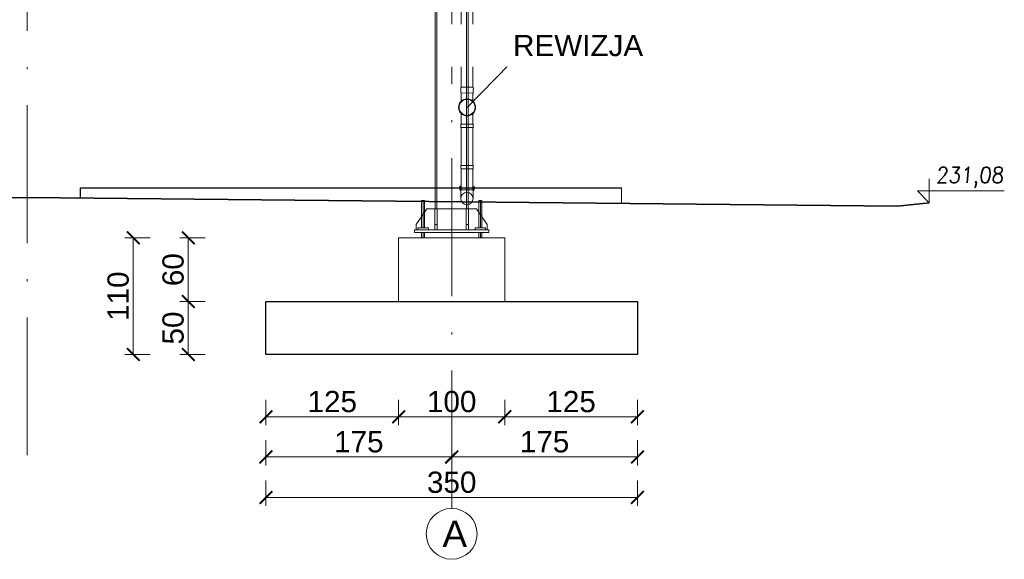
# Model space of a CAD drawing. Extents: x 256490 to 7565828, y -103950 to 5881792.
# Tile 85 of 99: x 267078 to 276355, y 5761 to 10848. Entities that reach past the tile are written whole.
import ezdxf

# ---------------------------------------------------------------- set-up
doc = ezdxf.new("R2010")
doc.units = 0
doc.header["$MEASUREMENT"] = 0
doc.linetypes.add('DASHDOT', pattern=[20, 13, -3.4, 0.2, -3.4])
for name, color, linetype in [('100_rzut_okna', 1, 'Continuous'), ('OSIE - OPIS', 7, 'Continuous'), ('Rbcs_EX_Axes', 7, 'Continuous'), ('TB_CIENKA', 5, 'Continuous'), ('xxOś 2_rysunek_Widok ogólny_Dimension_', 7, 'Continuous')]:
    doc.layers.add(name, color=color, linetype=linetype)
for name, color, linetype, lineweight in [('BK_Opisy', 31, 'Continuous', 20), ('CZ-CI', 142, 'Continuous', 9), ('CZ-GR', 14, 'Continuous', 30), ('elementy wyposażenia', 95, 'Continuous', 15), ('gruby', 7, 'Continuous', 35), ('linii', 7, 'Continuous', 15), ('LINII OPIS', 7, 'Continuous', 9), ('OSIE', 7, 'Continuous', 5)]:
    doc.layers.add(name, color=color, linetype=linetype, lineweight=lineweight)
doc.layers.add('wymiary', color=7, linetype='Continuous', lineweight=5, true_color=0x7f7f7f)
doc.styles.add('ARIAL', font='arial.ttf')
doc.styles.add('RBCS_dim1', font='simplex.shx', dxfattribs={"width": 0.9, "oblique": 5, "height": 3})
doc.dimstyles.new('mosstowy 1-100', dxfattribs={"dimscale": 20, "dimtxt": 10, "dimasz": 6, "dimexe": 4, "dimexo": 4, "dimgap": 2, "dimtad": 1, "dimdec": 0, "dimlfac": 0.1, "dimtxsty": 'ARIAL', "dimblk": 'ARCHTICK', "dimcen": 4, "dimclrd": 256, "dimclre": 256, "dimclrt": 7, "dimadec": 0, "dimazin": 0, "dimtfac": 1, "dimtdec": 0, "dimtmove": 1, "dimatfit": 3, "dimfxl": 8, "dimfxlon": 1, "dimlwd": -1, "dimlwe": 9, "dimarcsym": 0})

# ---------------------------------------------------------------- blocks, each defined once
blk = doc.blocks.new('GFGDFGFG')
at = {"layer": 'elementy wyposażenia', "color": 252, "true_color": 0x919191}
for p, q in [((263238.2, 10391.9), (263238.2, 6178.9)), ((263349.8, 10391.8), (263346.1, 6178.9)), ((263235.2, 6122.8), (263350.5, 6122.6)), ((263238.2, 6178.9), (263347.7, 6178.9)), ((263347.3, 5928.4), (263347.1, 5829.6)), ((263352.6, 5829.6), (263233.3, 5829.8)), ((263235.3, 5825), (263235.3, 5798.6)), ((263235.3, 5798.6), (263238.2, 5795.1)), ((263237.5, 5796.4), (263347, 5796.2)), ((263238.2, 5795.1), (263237.9, 5440.9)), ((263347.3, 5440.7), (263347.7, 5794.9)), ((263347.7, 5794.9), (263350.6, 5798.4)), ((263350.6, 5798.4), (263350.6, 5824.8)), ((263352.3, 5440.7), (263232.9, 5440.9)), ((263234.9, 5436.1), (263234.9, 5409.7)), ((263234.9, 5409.7), (263237.8, 5406.2)), ((263237.8, 5407.6), (263237.8, 5407.6)), ((263237.8, 5407.6), (263347.3, 5407.4)), ((263237.8, 5406.2), (263237.8, 5329.9)), ((263347.1, 5209.4), (263347.3, 5406.1)), ((263347.3, 5406.1), (263350.2, 5409.5)), ((263350.2, 5409.5), (263350.3, 5435.9)), ((263237.8, 5329.9), (263237.6, 5209.6)), ((263226.1, 5243.1), (263225.7, 5209.7)), ((263225.7, 5209.7), (263233.4, 5201.8)), ((263233.8, 5243.1), (263226.1, 5243.1)), ((263233.4, 5201.8), (263233.4, 5128.7)), ((263233.8, 5209.6), (263233.8, 5243.1)), ((263350.6, 5209.4), (263233.8, 5209.6)), ((263292.1, 5214.1), (263292.1, 5214.2)), ((263350.4, 5128.7), (263350.5, 5201.4)), ((263350.5, 5201.4), (263358.6, 5209.3)), ((263358.9, 5242.9), (263350.6, 5243)), ((263350.6, 5243), (263350.6, 5209.4)), ((263358.6, 5209.3), (263358.9, 5242.9))]:
    blk.add_line(p, q, dxfattribs=at)
at = {"layer": 'elementy wyposażenia', "color": 252, "true_color": 0x919191, "flags": 128}
for points in [[(263238, 6046.1), (263238.1, 6119.4), (263235.2, 6122.8), (263235.2, 6151.4)], [(263235.3, 6173.2), (263235.3, 6179), (263350.6, 6178.8), (263350.6, 6173)], [(263350.6, 6151.2), (263350.5, 6122.6), (263347.6, 6119.2), (263347.5, 6046.3)], [(263237.6, 5829.7), (263237.8, 5929.1)]]:
    blk.add_lwpolyline(points, dxfattribs=at)
at = {"layer": 'elementy wyposażenia', "color": 252, "true_color": 0x919191}
for centre, radius in [((263292.9, 5987.5), 80.3), ((263292.9, 5987.5), 75.3), ((263291.9, 5128.7), 58.5)]:
    blk.add_circle(centre, radius, dxfattribs=at)
for centre, radius, start, end in [((263262.1, 6162.3), 28.9, 157.77738, 202.02756), ((263323.8, 6162.2), 28.9, 337.77738, 22.02756), ((263243.9, 5831.3), 10.7, 188.553, 216.72218), ((263342.1, 5831.2), 10.7, 323.1182, 351.28739), ((263243.5, 5442.5), 10.7, 188.553, 216.72218), ((263341.7, 5442.3), 10.7, 323.1182, 351.28739)]:
    blk.add_arc(centre, radius, start, end, dxfattribs=at)
blk = doc.blocks.new('_ArchTick')
at = {"layer": '100_rzut_okna', "color": 0, "linetype": 'Continuous', "const_width": 0.15}
blk.add_lwpolyline([(-0.5, -0.5), (0.5, 0.5)], dxfattribs=at)
blk = doc.blocks.new('*D1644')
at = {"layer": 'Defpoints', "color": 0}
for p in [(269398.2, 7691.6), (271148.2, 6940.3), (271148.2, 6726)]:
    blk.add_point(p, dxfattribs=at)
at = {"layer": 'wymiary', "lineweight": 9}
for p, q in [((269398.2, 6886), (269398.2, 6646)), ((271148.2, 6860.3), (271148.2, 6646))]:
    blk.add_line(p, q, dxfattribs=at)
at = {"layer": 'wymiary'}
blk.add_line((269398.2, 6726), (271148.2, 6726), dxfattribs=at)
at = {"layer": 'wymiary', "xscale": 120, "yscale": 120, "zscale": 120, "rotation": 180}
blk.add_blockref('_ArchTick', (269398.2, 6726), dxfattribs=at)
at = {"layer": 'wymiary', "xscale": 120, "yscale": 120, "zscale": 120}
blk.add_blockref('_ArchTick', (271148.2, 6726), dxfattribs=at)
at = {"layer": 'wymiary', "color": 7, "insert": (270273.2, 6868.1), "char_height": 200, "attachment_point": 5, "style": 'ARIAL'}
blk.add_mtext('175', dxfattribs=at)
blk = doc.blocks.new('*D1645')
at = {"layer": 'Defpoints', "color": 0}
for p in [(272898.2, 7691.6), (271148.2, 6940.3), (272898.2, 6726)]:
    blk.add_point(p, dxfattribs=at)
at = {"layer": 'wymiary', "lineweight": 9}
for p, q in [((272898.2, 6886), (272898.2, 6646)), ((271148.2, 6860.3), (271148.2, 6646))]:
    blk.add_line(p, q, dxfattribs=at)
at = {"layer": 'wymiary'}
blk.add_line((271148.2, 6726), (272898.2, 6726), dxfattribs=at)
at = {"layer": 'wymiary', "xscale": 120, "yscale": 120, "zscale": 120, "rotation": 180}
blk.add_blockref('_ArchTick', (271148.2, 6726), dxfattribs=at)
at = {"layer": 'wymiary', "xscale": 120, "yscale": 120, "zscale": 120}
blk.add_blockref('_ArchTick', (272898.2, 6726), dxfattribs=at)
at = {"layer": 'wymiary', "color": 7, "insert": (272023.2, 6868.1), "char_height": 200, "attachment_point": 5, "style": 'ARIAL'}
blk.add_mtext('175', dxfattribs=at)
blk = doc.blocks.new('*D1646')
at = {"layer": 'Defpoints', "color": 0}
for p in [(269398.2, 7691.6), (272898.2, 7691.6), (272898.2, 6344.6)]:
    blk.add_point(p, dxfattribs=at)
at = {"layer": 'wymiary', "lineweight": 9}
for p, q in [((269398.2, 6504.6), (269398.2, 6264.6)), ((272898.2, 6504.6), (272898.2, 6264.6))]:
    blk.add_line(p, q, dxfattribs=at)
at = {"layer": 'wymiary'}
blk.add_line((269398.2, 6344.6), (272898.2, 6344.6), dxfattribs=at)
at = {"layer": 'wymiary', "xscale": 120, "yscale": 120, "zscale": 120, "rotation": 180}
blk.add_blockref('_ArchTick', (269398.2, 6344.6), dxfattribs=at)
at = {"layer": 'wymiary', "xscale": 120, "yscale": 120, "zscale": 120}
blk.add_blockref('_ArchTick', (272898.2, 6344.6), dxfattribs=at)
at = {"layer": 'wymiary', "color": 7, "insert": (271148.2, 6486.8), "char_height": 200, "attachment_point": 5, "style": 'ARIAL'}
blk.add_mtext('350', dxfattribs=at)
blk = doc.blocks.new('*D1647')
at = {"layer": 'Defpoints', "color": 0}
for p in [(269398.2, 7691.6), (270648.2, 7385.5), (270648.2, 7105.3)]:
    blk.add_point(p, dxfattribs=at)
at = {"layer": 'wymiary', "lineweight": 9}
for p, q in [((269398.2, 7265.3), (269398.2, 7025.3)), ((270648.2, 7265.3), (270648.2, 7025.3))]:
    blk.add_line(p, q, dxfattribs=at)
at = {"layer": 'wymiary'}
blk.add_line((269398.2, 7105.3), (270648.2, 7105.3), dxfattribs=at)
at = {"layer": 'wymiary', "xscale": 120, "yscale": 120, "zscale": 120, "rotation": 180}
blk.add_blockref('_ArchTick', (269398.2, 7105.3), dxfattribs=at)
at = {"layer": 'wymiary', "xscale": 120, "yscale": 120, "zscale": 120}
blk.add_blockref('_ArchTick', (270648.2, 7105.3), dxfattribs=at)
at = {"layer": 'wymiary', "color": 7, "insert": (270023.2, 7247.4), "char_height": 200, "attachment_point": 5, "style": 'ARIAL'}
blk.add_mtext('125', dxfattribs=at)
blk = doc.blocks.new('*D1648')
at = {"layer": 'Defpoints', "color": 0}
for p in [(270648.2, 8371.9), (271648.2, 7364), (271648.2, 7105.3)]:
    blk.add_point(p, dxfattribs=at)
at = {"layer": 'wymiary', "lineweight": 9}
for p, q in [((270648.2, 7265.3), (270648.2, 7025.3)), ((271648.2, 7265.3), (271648.2, 7025.3))]:
    blk.add_line(p, q, dxfattribs=at)
at = {"layer": 'wymiary'}
blk.add_line((270648.2, 7105.3), (271648.2, 7105.3), dxfattribs=at)
at = {"layer": 'wymiary', "xscale": 120, "yscale": 120, "zscale": 120, "rotation": 180}
blk.add_blockref('_ArchTick', (270648.2, 7105.3), dxfattribs=at)
at = {"layer": 'wymiary', "xscale": 120, "yscale": 120, "zscale": 120}
blk.add_blockref('_ArchTick', (271648.2, 7105.3), dxfattribs=at)
at = {"layer": 'wymiary', "color": 7, "insert": (271148.2, 7247.4), "char_height": 200, "attachment_point": 5, "style": 'ARIAL'}
blk.add_mtext('100', dxfattribs=at)
blk = doc.blocks.new('*D1649')
at = {"layer": 'Defpoints', "color": 0}
for p in [(272898.2, 7691.6), (271648.2, 7385.5), (272898.2, 7105.3)]:
    blk.add_point(p, dxfattribs=at)
at = {"layer": 'wymiary', "lineweight": 9}
for p, q in [((271648.2, 7265.3), (271648.2, 7025.3)), ((272898.2, 7265.3), (272898.2, 7025.3))]:
    blk.add_line(p, q, dxfattribs=at)
at = {"layer": 'wymiary'}
blk.add_line((271648.2, 7105.3), (272898.2, 7105.3), dxfattribs=at)
at = {"layer": 'wymiary', "xscale": 120, "yscale": 120, "zscale": 120, "rotation": 180}
blk.add_blockref('_ArchTick', (271648.2, 7105.3), dxfattribs=at)
at = {"layer": 'wymiary', "xscale": 120, "yscale": 120, "zscale": 120}
blk.add_blockref('_ArchTick', (272898.2, 7105.3), dxfattribs=at)
at = {"layer": 'wymiary', "color": 7, "insert": (272273.2, 7247.4), "char_height": 200, "attachment_point": 5, "style": 'ARIAL'}
blk.add_mtext('125', dxfattribs=at)
blk = doc.blocks.new('*D1650')
at = {"layer": 'Defpoints', "color": 0}
for p in [(270348.2, 8791.6), (268666.2, 8191.6), (270648.2, 8191.6)]:
    blk.add_point(p, dxfattribs=at)
at = {"layer": 'wymiary', "lineweight": 9}
for p, q in [((268826.2, 8791.6), (268586.2, 8791.6)), ((268826.2, 8191.6), (268586.2, 8191.6))]:
    blk.add_line(p, q, dxfattribs=at)
at = {"layer": 'wymiary'}
blk.add_line((268666.2, 8791.6), (268666.2, 8191.6), dxfattribs=at)
at = {"layer": 'wymiary', "xscale": 120, "yscale": 120, "zscale": 120}
for p, rotation in [((268666.2, 8791.6), 90), ((268666.2, 8191.6), 270)]:
    blk.add_blockref('_ArchTick', p, dxfattribs=dict(at, rotation=rotation))
at = {"layer": 'wymiary', "color": 7, "insert": (268524.1, 8491.6), "char_height": 200, "attachment_point": 5, "rotation": 90, "style": 'ARIAL'}
blk.add_mtext('60', dxfattribs=at)
blk = doc.blocks.new('*D1651')
at = {"layer": 'Defpoints', "color": 0}
for p in [(268666.2, 8191.6), (269398.2, 8191.6), (269398.2, 7691.6)]:
    blk.add_point(p, dxfattribs=at)
at = {"layer": 'wymiary', "lineweight": 9}
for p, q in [((268826.2, 8191.6), (268586.2, 8191.6)), ((268826.2, 7691.6), (268586.2, 7691.6))]:
    blk.add_line(p, q, dxfattribs=at)
at = {"layer": 'wymiary'}
blk.add_line((268666.2, 7691.6), (268666.2, 8191.6), dxfattribs=at)
at = {"layer": 'wymiary', "xscale": 120, "yscale": 120, "zscale": 120}
for p, rotation in [((268666.2, 8191.6), 90), ((268666.2, 7691.6), 270)]:
    blk.add_blockref('_ArchTick', p, dxfattribs=dict(at, rotation=rotation))
at = {"layer": 'wymiary', "color": 7, "insert": (268524.1, 7941.6), "char_height": 200, "attachment_point": 5, "rotation": 90, "style": 'ARIAL'}
blk.add_mtext('50', dxfattribs=at)
blk = doc.blocks.new('*D1652')
at = {"layer": 'Defpoints', "color": 0}
for p in [(270648.2, 8791.6), (268148.6, 7691.6), (269398.2, 7691.6)]:
    blk.add_point(p, dxfattribs=at)
at = {"layer": 'wymiary', "lineweight": 9}
for p, q in [((268308.6, 8791.6), (268068.6, 8791.6)), ((268308.6, 7691.6), (268068.6, 7691.6))]:
    blk.add_line(p, q, dxfattribs=at)
at = {"layer": 'wymiary'}
blk.add_line((268148.6, 8791.6), (268148.6, 7691.6), dxfattribs=at)
at = {"layer": 'wymiary', "xscale": 120, "yscale": 120, "zscale": 120}
for p, rotation in [((268148.6, 8791.6), 90), ((268148.6, 7691.6), 270)]:
    blk.add_blockref('_ArchTick', p, dxfattribs=dict(at, rotation=rotation))
at = {"layer": 'wymiary', "color": 7, "insert": (268006.5, 8241.6), "char_height": 200, "attachment_point": 5, "rotation": 90, "style": 'ARIAL'}
blk.add_mtext('110', dxfattribs=at)
blk = doc.blocks.new('HGHFGHGH')
at = {"layer": 'CZ-CI', "linetype": 'Continuous'}
for p, q in [((300439, 3672.9), (300439, 8597)), ((300454.5, 3672.9), (300454.5, 8597)), ((300733.5, 3672.9), (300733.5, 8597)), ((300749, 3672.9), (300749, 8597)), ((300337, 3748.9), (300311, 3748.9)), ((300311, 3748.9), (300311, 3492.9)), ((300324, 3492.9), (300324, 3748.9)), ((300337, 3492.9), (300337, 3748.9)), ((300877, 3748.9), (300851, 3748.9)), ((300851, 3748.9), (300851, 3492.9)), ((300864, 3492.9), (300864, 3748.9)), ((300877, 3492.9), (300877, 3748.9)), ((300359, 3672.9), (300259, 3522.9)), ((300359, 3672.9), (300436.7, 3672.9)), ((300436.7, 3672.9), (300436.7, 3472.9)), ((300456.7, 3672.9), (300436.7, 3672.9)), ((300456.7, 3672.9), (300731.2, 3672.9)), ((300456.7, 3472.9), (300456.7, 3672.9)), ((300731.2, 3672.9), (300731.2, 3472.9)), ((300751.2, 3672.9), (300731.2, 3672.9)), ((300751.2, 3472.9), (300751.2, 3672.9)), ((300751.2, 3672.9), (300829, 3672.9)), ((300929, 3522.9), (300829, 3672.9)), ((300244, 3472.9), (300244, 3447.9)), ((300244, 3472.9), (300944, 3472.9)), ((300244, 3447.9), (300944, 3447.9)), ((300259, 3522.9), (300259, 3472.9)), ((300374, 3492.9), (300274, 3492.9)), ((300274, 3492.9), (300274, 3472.9)), ((300311, 3397.9), (300311, 3447.9)), ((300324, 3397.9), (300324, 3447.9)), ((300337, 3397.9), (300337, 3447.9)), ((300374, 3472.9), (300374, 3492.9)), ((300436.7, 3522.9), (300456.7, 3522.9)), ((300436.7, 3472.9), (300456.7, 3472.9)), ((300731.2, 3522.9), (300751.2, 3522.9)), ((300731.2, 3472.9), (300751.2, 3472.9)), ((300914, 3492.9), (300814, 3492.9)), ((300814, 3492.9), (300814, 3472.9)), ((300851, 3397.9), (300851, 3447.9)), ((300864, 3397.9), (300864, 3447.9)), ((300877, 3397.9), (300877, 3447.9)), ((300914, 3472.9), (300914, 3492.9)), ((300929, 3472.9), (300929, 3522.9)), ((300944, 3472.9), (300944, 3447.9)), ((301094, 3397.9), (300094, 3397.9)), ((300094, 3397.9), (300094, 2797.9)), ((301094, 2797.9), (301094, 3397.9))]:
    blk.add_line(p, q, dxfattribs=at)
at = {"layer": 'CZ-GR'}
for p, q in [((298844, 2797.9), (301094, 2797.9)), ((298844, 2297.9), (298844, 2797.9)), ((301094, 2797.9), (302344, 2797.9)), ((302344, 2797.9), (302344, 2297.9)), ((302344, 2297.9), (298844, 2297.9))]:
    blk.add_line(p, q, dxfattribs=at)

msp = doc.modelspace()

# ---------------------------------------------------------------- linework, layer by layer
at = {"layer": 'gruby'}
for p in [(258948.2, 9091.7), (275348.2, 9091.7)]:
    msp.add_line(p, (267148.2, 9171.7), dxfattribs=at)
msp.add_lwpolyline([(275348.2, 9091.7), (275648.2, 9121.7)], dxfattribs=at)
at = {"layer": 'linii'}
msp.add_lwpolyline([(272748.8, 9261.7), (272748.8, 9117.1)], dxfattribs=at)
at = {"layer": 'LINII OPIS'}
for p, q in [((267148.2, 9396.7), (267148.2, 9171.7)), ((267148.2, 9396.7), (267148.2, 9171.7)), ((275648.2, 9346.7), (275648.2, 9121.7)), ((275648.2, 9346.7), (275648.2, 9121.7)), ((275648.2, 9121.7), (275535.7, 9234.2)), ((275535.7, 9234.2), (275648.2, 9234.2)), ((275648.2, 9121.7), (275535.7, 9234.2)), ((275535.7, 9234.2), (275648.2, 9234.2)), ((275648.2, 9234.2), (276354.7, 9234.2))]:
    msp.add_line(p, q, dxfattribs=at)
at = {"layer": 'OSIE', "linetype": 'DASHDOT', "ltscale": 100}
for p, q in [((267148.2, 6741.7), (267148.2, 14255.7)), ((271148.2, 6241.7), (271148.2, 13755.7))]:
    msp.add_line(p, q, dxfattribs=at)
at = {"layer": 'OSIE'}
msp.add_circle((271148.2, 6001.6), 240.1, dxfattribs=at)
at = {"layer": 'Rbcs_EX_Axes', "color": 0, "linetype": 'ByBlock', "lineweight": -2}
for p, q in [((267649.5, 9166.8), (267649.5, 9261.7)), ((267649.5, 9261.7), (272748.8, 9261.7))]:
    msp.add_line(p, q, dxfattribs=at)
at = {"layer": 'TB_CIENKA', "lineweight": 25}
for p, q in [((271694.4, 10428.3), (271292.9, 10021.8)), ((272971.9, 10422.3), (271694.4, 10428.3))]:
    msp.add_line(p, q, dxfattribs=at)

# ---------------------------------------------------------------- block references
at = {"layer": 'linii'}
msp.add_blockref('GFGDFGFG', (8000, 4034.3), dxfattribs=at)

# ---------------------------------------------------------------- texts
at = {"layer": 'BK_Opisy', "insert": (272339.4, 10603.3), "char_height": 200, "width": 3757.785, "attachment_point": 5, "style": 'ARIAL', "bg_fill": 2}
msp.add_mtext('{REWIZJA}', dxfattribs=at)
at = {"layer": 'OSIE - OPIS', "style": 'ARIAL'}
msp.add_text('A', height=250, dxfattribs=at).set_placement((271060.7, 5876.6))
at = {"layer": 'xxOś 2_rysunek_Widok ogólny_Dimension_', "color": 6, "style": 'RBCS_dim1', "oblique": 5, "width": 0.9}
msp.add_text('231,08', height=150, dxfattribs=at).set_placement((275709.7, 9309.2))

# ---------------------------------------------------------------- dimensions: what is measured, and where the dimension line sits
at = {"layer": 'wymiary'}
for base, p1, p2, picture, middle in [((268148.6, 7691.6), (270648.2, 8791.6), (269398.2, 7691.6), '*D1652', (268006.5, 8241.6)), ((268666.2, 8191.6), (269398.2, 7691.6), (269398.2, 8191.6), '*D1651', (268524.1, 7941.6))]:
    dim = msp.add_linear_dim(base=base, p1=p1, p2=p2, angle=90, dimstyle='mosstowy 1-100', override={"dimblk": 'ArchTick'}, dxfattribs=at)
    dim.commit()
    dim.dimension.update_dxf_attribs({"geometry": picture, "text_midpoint": middle})
dim = msp.add_linear_dim(base=(268666.2, 8191.6), p1=(270348.2, 8791.6), p2=(270648.2, 8191.6), angle=90, dimstyle='mosstowy 1-100', override={"dimblk": 'ArchTick'}, dxfattribs=at)
dim.commit()
dim.dimension.update_dxf_attribs({"geometry": '*D1650', "text_midpoint": (268666.2, 8491.6), "dimtype": 160})
for base, p1, p2, picture, middle in [((271648.2, 7105.3), (270648.2, 8371.9), (271648.2, 7364), '*D1648', (271148.2, 7247.4)), ((271148.2, 6726), (269398.2, 7691.6), (271148.2, 6940.3), '*D1644', (270273.2, 6868.1)), ((272898.2, 6344.6), (269398.2, 7691.6), (272898.2, 7691.6), '*D1646', (271148.2, 6486.8)), ((270648.2, 7105.3), (269398.2, 7691.6), (270648.2, 7385.5), '*D1647', (270023.2, 7247.4)), ((272898.2, 6726), (271148.2, 6940.3), (272898.2, 7691.6), '*D1645', (272023.2, 6868.1)), ((272898.2, 7105.3), (271648.2, 7385.5), (272898.2, 7691.6), '*D1649', (272273.2, 7247.4))]:
    dim = msp.add_linear_dim(base=base, p1=p1, p2=p2, dimstyle='mosstowy 1-100', override={"dimblk": 'ArchTick'}, dxfattribs=at)
    dim.commit()
    dim.dimension.update_dxf_attribs({"geometry": picture, "text_midpoint": middle})

# ---------------------------------------------------------------- next in the draw order: block references
at = {"layer": 'linii'}
msp.add_blockref('HGHFGHGH', (-29445.8, 5393.7), dxfattribs=at)

doc.saveas('drawing.dxf')
